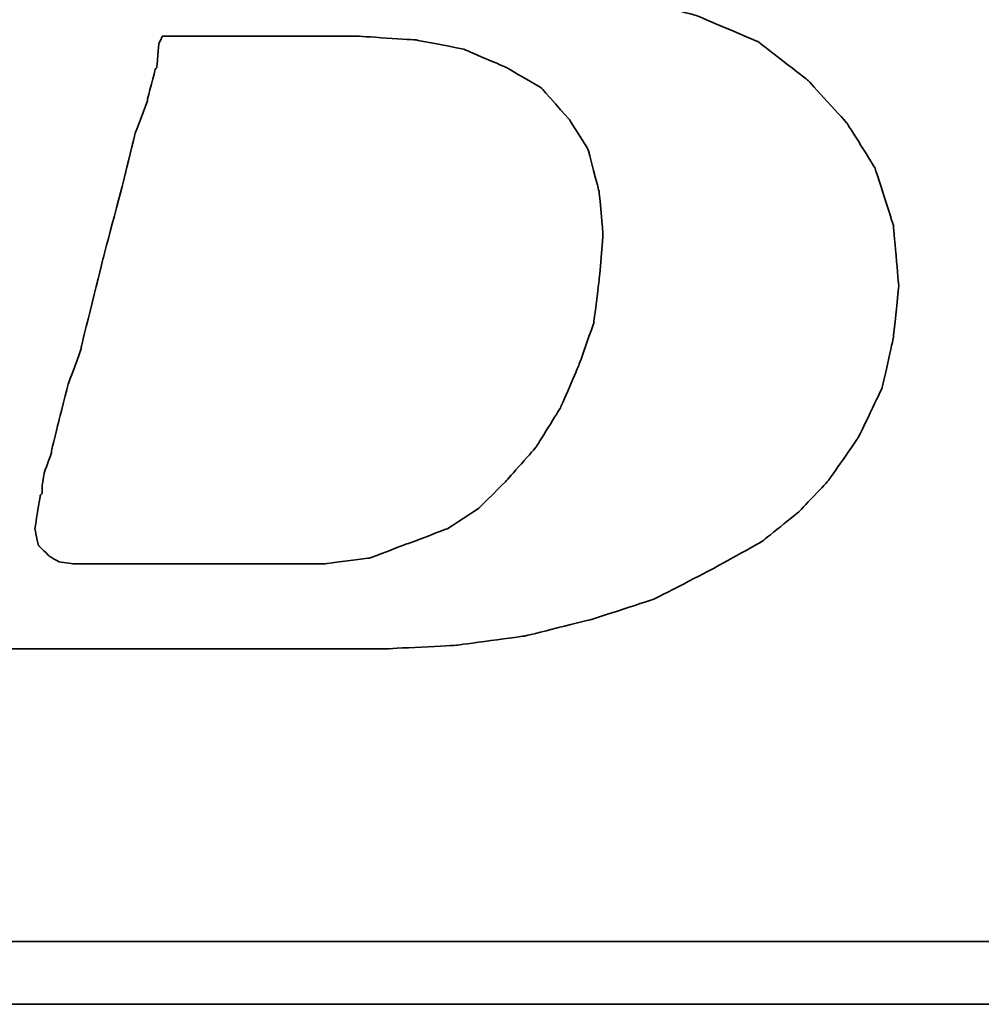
# Model space of a CAD drawing. Header units: millimetres. Extents: x 739 to 1274, y 165 to 336.
# Tile 27 of 50: x 1129.1 to 1132.35, y 218.49 to 221.82. Entities that reach past the tile are written whole.
import ezdxf

# ---------------------------------------------------------------- set-up
doc = ezdxf.new("R2010")
doc.units = ezdxf.units.MM
doc.header["$LTSCALE"] = 2
doc.layers.add('DIM', color=4, linetype='Continuous')
doc.layers.add('layer 1', color=7, linetype='Continuous')

# ---------------------------------------------------------------- blocks, each defined once
blk = doc.blocks.new('TBI MOTION logo(完整正式版)')
at = {"layer": 'layer 1', "color": 22, "lineweight": 35}
for points, knots in [([(-64.65375, -6.86375), (-64.65375, -6.86375), (-64.84375, -7.29625), (-64.84375, -7.29625), (-64.84375, -7.29625), (-64.84375, -7.29625), (-64.86875, -7.34375), (-64.86875, -7.34375), (-64.86875, -7.34375), (-64.86875, -7.34375), (-64.86875, -7.36875), (-64.86875, -7.36875), (-64.86875, -7.36875), (-64.86875, -7.36875), (-65.15375, -7.65375), (-65.15375, -7.65375), (-65.15375, -7.65375), (-65.15375, -7.65375), (-65.17875, -7.65375), (-65.17875, -7.65375), (-65.17875, -7.65375), (-65.17875, -7.65375), (-65.20375, -7.67875), (-65.20375, -7.67875), (-65.20375, -7.67875), (-65.20375, -7.67875), (-65.58875, -7.87125), (-65.58875, -7.87125), (-65.58875, -7.87125), (-65.58875, -7.87125), (-65.63375, -7.87125), (-65.63375, -7.87125), (-65.63375, -7.87125), (-65.63375, -7.87125), (-65.65875, -7.89375), (-65.65875, -7.89375), (-65.65875, -7.89375), (-65.65875, -7.89375), (-66.09375, -7.94375), (-66.09375, -7.94375), (-66.09375, -7.94375), (-66.09375, -7.94375), (-66.11375, -7.94375), (-66.11375, -7.94375), (-66.11375, -7.94375), (-66.11375, -7.94375), (-66.16375, -7.94375), (-66.16375, -7.94375), (-66.16375, -7.94375), (-66.16375, -7.94375), (-66.30875, -7.94375), (-66.30875, -7.94375), (-66.30875, -7.94375), (-66.30875, -7.94375), (-66.69375, -7.94375), (-66.69375, -7.94375), (-66.69375, -7.94375), (-66.69375, -7.94375), (-67.07375, -7.94375), (-67.07375, -7.94375), (-67.07375, -7.94375), (-67.07375, -7.94375), (-67.12375, -7.94375), (-67.12375, -7.94375), (-67.12375, -7.94375), (-67.12375, -7.94375), (-67.12375, -7.96625), (-67.12375, -7.96625), (-67.12375, -7.96625), (-67.12375, -7.96625), (-67.14875, -7.99125), (-67.14875, -7.99125), (-67.14875, -7.99125), (-67.14875, -7.99125), (-67.24375, -8.34875), (-67.24375, -8.34875), (-67.24375, -8.34875), (-67.24375, -8.34875), (-67.31375, -8.68625), (-67.31375, -8.68625), (-67.31375, -8.68625), (-67.31375, -8.68625), (-67.26875, -8.68625), (-67.26875, -8.68625), (-67.26875, -8.68625), (-67.26875, -8.68625), (-67.07375, -8.68625), (-67.07375, -8.68625), (-67.07375, -8.68625), (-67.07375, -8.68625), (-66.54875, -8.68625), (-66.54875, -8.68625), (-66.54875, -8.68625), (-66.54875, -8.68625), (-65.82625, -8.68625), (-65.82625, -8.68625), (-65.82625, -8.68625), (-65.82625, -8.68625), (-65.01375, -8.68625), (-65.01375, -8.68625), (-65.01375, -8.68625), (-65.01375, -8.68625), (-64.05375, -8.68625), (-64.05375, -8.68625), (-64.05375, -8.68625), (-64.05375, -8.68625), (-62.08375, -8.68625), (-62.08375, -8.68625), (-62.08375, -8.68625), (-62.08375, -8.68625), (-60.06875, -8.68625), (-60.06875, -8.68625), (-60.06875, -8.68625), (-60.06875, -8.68625), (-59.10875, -8.68625), (-59.10875, -8.68625), (-59.10875, -8.68625), (-59.10875, -8.68625), (-58.29375, -8.68625), (-58.29375, -8.68625), (-58.29375, -8.68625), (-58.29375, -8.68625), (-57.57375, -8.68625), (-57.57375, -8.68625), (-57.57375, -8.68625), (-57.57375, -8.68625), (-57.04875, -8.68625), (-57.04875, -8.68625), (-57.04875, -8.68625), (-57.04875, -8.68625), (-56.85375, -8.68625), (-56.85375, -8.68625), (-56.85375, -8.68625), (-56.85375, -8.68625), (-56.70875, -8.68625), (-56.70875, -8.68625), (-56.70875, -8.68625), (-56.70875, -8.68625), (-56.61375, -8.68625), (-56.61375, -8.68625), (-56.61375, -8.68625), (-56.61375, -8.68625), (-56.56875, -8.68625), (-56.56875, -8.68625), (-56.56875, -8.68625), (-56.56875, -8.68625), (-55.65375, -8.63875), (-55.65375, -8.63875), (-55.65375, -8.63875), (-55.65375, -8.63875), (-54.76875, -8.51875), (-54.76875, -8.51875), (-54.76875, -8.51875), (-54.76875, -8.51875), (-53.90375, -8.30375), (-53.90375, -8.30375), (-53.90375, -8.30375), (-53.90375, -8.30375), (-53.08875, -8.03875), (-53.08875, -8.03875), (-53.08875, -8.03875), (-53.08875, -8.03875), (-52.34375, -7.65375), (-52.34375, -7.65375), (-52.34375, -7.65375), (-52.34375, -7.65375), (-51.69875, -7.29625), (-51.69875, -7.29625), (-51.69875, -7.29625), (-51.69875, -7.29625), (-51.21875, -6.91125), (-51.21875, -6.91125), (-51.21875, -6.91125), (-51.21875, -6.91125), (-50.83375, -6.50375), (-50.83375, -6.50375), (-50.83375, -6.50375), (-50.83375, -6.50375), (-50.44875, -5.94875), (-50.44875, -5.94875), (-50.44875, -5.94875), (-50.44875, -5.94875), (-50.13875, -5.30375), (-50.13875, -5.30375), (-50.13875, -5.30375), (-50.13875, -5.30375), (-49.99375, -4.65375), (-49.99375, -4.65375), (-49.99375, -4.65375), (-49.99375, -4.65375), (-49.92375, -3.98375), (-49.92375, -3.98375), (-49.92375, -3.98375), (-49.92375, -3.98375), (-49.99375, -3.19374), (-49.99375, -3.19374), (-49.99375, -3.19374), (-49.99375, -3.19374), (-50.23374, -2.44874), (-50.23374, -2.44874), (-50.23374, -2.44874), (-50.23374, -2.44874), (-50.59375, -1.87374), (-50.59375, -1.87374), (-50.59375, -1.87374), (-50.59375, -1.87374), (-51.09875, -1.31874), (-51.09875, -1.31874), (-51.09875, -1.31874), (-51.09875, -1.31874), (-51.74375, -0.81875), (-51.74375, -0.81875), (-51.74375, -0.81875), (-51.74375, -0.81875), (-52.53875, -0.48125), (-52.53875, -0.48125), (-52.53875, -0.48125), (-52.53875, -0.48125), (-53.47375, -0.21875), (-53.47375, -0.21875), (-53.47375, -0.21875), (-53.47375, -0.21875), (-54.52875, -0.04874), (-54.52875, -0.04874), (-54.52875, -0.04874), (-54.52875, -0.04874), (-55.65375, 0.12125), (-55.65375, 0.12125), (-55.65375, 0.12125), (-55.65375, 0.12125), (-54.50375, 0.28624), (-54.50375, 0.28624), (-54.50375, 0.28624), (-54.50375, 0.28624), (-53.83375, 0.38124), (-53.83375, 0.38124), (-53.83375, 0.38124), (-53.83375, 0.38124), (-53.18375, 0.50125), (-53.18375, 0.50125), (-53.18375, 0.50125), (-53.18375, 0.50125), (-52.55875, 0.66874), (-52.55875, 0.66874), (-52.55875, 0.66874), (-52.55875, 0.66874), (-52.03375, 0.86124), (-52.03375, 0.86124), (-52.03375, 0.86124), (-52.03375, 0.86124), (-51.50374, 1.03124), (-51.50374, 1.03124), (-51.50374, 1.03124), (-51.50374, 1.03124), (-51.09875, 1.27125), (-51.09875, 1.27125), (-51.09875, 1.27125), (-51.09875, 1.27125), (-50.71375, 1.48624), (-50.71375, 1.48624), (-50.71375, 1.48624), (-50.71375, 1.48624), (-50.37625, 1.77625), (-50.37625, 1.77625), (-50.37625, 1.77625), (-50.37625, 1.77625), (-49.82375, 2.37625), (-49.82375, 2.37625), (-49.82375, 2.37625), (-49.82375, 2.37625), (-49.41875, 2.99625), (-49.41875, 2.99625), (-49.41875, 2.99625), (-49.41875, 2.99625), (-49.22375, 3.76625), (-49.22375, 3.76625), (-49.22375, 3.76625), (-49.22375, 3.76625), (-49.15375, 4.50874), (-49.15375, 4.50874), (-49.15375, 4.50874), (-49.15375, 4.50874), (-49.20375, 5.25125), (-49.20375, 5.25125), (-49.20375, 5.25125), (-49.20375, 5.25125), (-49.41875, 5.92625), (-49.41875, 5.92625), (-49.41875, 5.92625), (-49.41875, 5.92625), (-49.77875, 6.47625), (-49.77875, 6.47625), (-49.77875, 6.47625), (-49.77875, 6.47625), (-50.33125, 7.02624), (-50.33125, 7.02624), (-50.33125, 7.02624), (-50.33125, 7.02624), (-51.00125, 7.43625), (-51.00125, 7.43625), (-51.00125, 7.43625), (-51.00125, 7.43625), (-51.79375, 7.72625), (-51.79375, 7.72625), (-51.79375, 7.72625), (-51.79375, 7.72625), (-52.72875, 7.89124), (-52.72875, 7.89124), (-52.72875, 7.89124), (-52.72875, 7.89124), (-53.83375, 7.98625), (-53.83375, 7.98625), (-53.83375, 7.98625), (-53.83375, 7.98625), (-53.92875, 7.98625), (-53.92875, 7.98625), (-53.92875, 7.98625), (-53.92875, 7.98625), (-54.26375, 7.98625), (-54.26375, 7.98625), (-54.26375, 7.98625), (-54.26375, 7.98625), (-54.74375, 7.98625), (-54.74375, 7.98625), (-54.74375, 7.98625), (-54.74375, 7.98625), (-55.36875, 7.98625), (-55.36875, 7.98625), (-55.36875, 7.98625), (-55.36875, 7.98625), (-56.13375, 7.98625), (-56.13375, 7.98625), (-56.13375, 7.98625), (-56.13375, 7.98625), (-56.94875, 7.98625), (-56.94875, 7.98625), (-56.94875, 7.98625), (-56.94875, 7.98625), (-58.77625, 7.98625), (-58.77625, 7.98625), (-58.77625, 7.98625), (-58.77625, 7.98625), (-60.59875, 7.98625), (-60.59875, 7.98625), (-60.59875, 7.98625), (-60.59875, 7.98625), (-61.41375, 7.98625), (-61.41375, 7.98625), (-61.41375, 7.98625), (-61.41375, 7.98625), (-62.17875, 7.98625), (-62.17875, 7.98625), (-62.17875, 7.98625), (-62.17875, 7.98625), (-62.80375, 7.98625), (-62.80375, 7.98625), (-62.80375, 7.98625), (-62.80375, 7.98625), (-63.30625, 7.98625), (-63.30625, 7.98625), (-63.30625, 7.98625), (-63.30625, 7.98625), (-63.57375, 7.98625), (-63.57375, 7.98625), (-63.57375, 7.98625), (-63.57375, 7.98625), (-63.57375, 7.96375), (-63.57375, 7.96375), (-63.57375, 7.96375), (-63.57375, 7.96375), (-63.59875, 7.94125), (-63.59875, 7.94125), (-63.59875, 7.94125), (-63.59875, 7.94125), (-63.69375, 7.55625), (-63.69375, 7.55625), (-63.69375, 7.55625), (-63.69375, 7.55625), (-63.76375, 7.24624), (-63.76375, 7.24624), (-63.76375, 7.24624), (-63.76375, 7.24624), (-63.23875, 7.24624), (-63.23875, 7.24624), (-63.23875, 7.24624), (-63.23875, 7.24624), (-62.75875, 7.24624), (-62.75875, 7.24624), (-62.75875, 7.24624), (-62.75875, 7.24624), (-62.61125, 7.24624), (-62.61125, 7.24624), (-62.61125, 7.24624), (-62.61125, 7.24624), (-62.56625, 7.24624), (-62.56625, 7.24624), (-62.56625, 7.24624), (-62.56625, 7.24624), (-62.22875, 7.24624), (-62.22875, 7.24624), (-62.22875, 7.24624), (-62.22875, 7.24624), (-62.20375, 7.24624), (-62.20375, 7.24624), (-62.20375, 7.24624), (-62.20375, 7.24624), (-62.17875, 7.21875), (-62.17875, 7.21875), (-62.17875, 7.21875), (-62.17875, 7.21875), (-61.96375, 7.17125), (-61.96375, 7.17125), (-61.96375, 7.17125), (-61.96375, 7.17125), (-61.72375, 7.12624), (-61.72375, 7.12624), (-61.72375, 7.12624), (-61.72375, 7.12624), (-61.70375, 7.12624), (-61.70375, 7.12624), (-61.70375, 7.12624), (-61.70375, 7.12624), (-61.55875, 7.07624), (-61.55875, 7.07624), (-61.55875, 7.07624), (-61.55875, 7.07624), (-61.50875, 7.07624), (-61.50875, 7.07624), (-61.50875, 7.07624), (-61.50875, 7.07624), (-61.48375, 7.02624), (-61.48375, 7.02624), (-61.48375, 7.02624), (-61.48375, 7.02624), (-61.31875, 6.83375), (-61.31875, 6.83375), (-61.31875, 6.83375), (-61.31875, 6.83375), (-61.29375, 6.81125), (-61.29375, 6.81125), (-61.29375, 6.81125), (-61.29375, 6.81125), (-61.29375, 6.78625), (-61.29375, 6.78625), (-61.29375, 6.78625), (-61.29375, 6.78625), (-61.19875, 6.50124), (-61.19875, 6.50124), (-61.19875, 6.50124), (-61.19875, 6.50124), (-61.17375, 6.45124), (-61.17375, 6.45124), (-61.17375, 6.45124), (-61.17375, 6.45124), (-61.19875, 6.40625), (-61.19875, 6.40625), (-61.19875, 6.40625), (-61.19875, 6.40625), (-61.26875, 5.99624), (-61.26875, 5.99624), (-61.26875, 5.99624), (-61.26875, 5.99624), (-61.26875, 5.85125), (-61.26875, 5.85125), (-61.26875, 5.85125), (-61.26875, 5.85125), (-61.26875, 5.82625), (-61.26875, 5.82625), (-61.26875, 5.82625), (-61.26875, 5.82625), (-61.29375, 5.80625), (-61.29375, 5.80625), (-61.29375, 5.80625), (-61.29375, 5.80625), (-61.34125, 5.66125), (-61.34125, 5.66125), (-61.34125, 5.66125), (-61.34125, 5.66125), (-61.41375, 5.44625), (-61.41375, 5.44625), (-61.41375, 5.44625), (-61.41375, 5.44625), (-61.48375, 5.15625), (-61.48375, 5.15625), (-61.48375, 5.15625), (-61.48375, 5.15625), (-61.58375, 4.82124), (-61.58375, 4.82124), (-61.58375, 4.82124), (-61.58375, 4.82124), (-61.79875, 4.00375), (-61.79875, 4.00375), (-61.79875, 4.00375), (-61.79875, 4.00375), (-62.05875, 2.99625), (-62.05875, 2.99625), (-62.05875, 2.99625), (-62.05875, 2.99625), (-62.34875, 1.91625), (-62.34875, 1.91625), (-62.34875, 1.91625), (-62.34875, 1.91625), (-62.97375, -0.41124), (-62.97375, -0.41124), (-62.97375, -0.41124), (-62.97375, -0.41124), (-63.59875, -2.75875), (-63.59875, -2.75875), (-63.59875, -2.75875), (-63.59875, -2.75875), (-63.88375, -3.86374), (-63.88375, -3.86374), (-63.88375, -3.86374), (-63.88375, -3.86374), (-64.14875, -4.82374), (-64.14875, -4.82374), (-64.14875, -4.82374), (-64.14875, -4.82374), (-64.36375, -5.64125), (-64.36375, -5.64125), (-64.36375, -5.64125), (-64.36375, -5.64125), (-64.43625, -5.97625), (-64.43625, -5.97625), (-64.43625, -5.97625), (-64.43625, -5.97625), (-64.50875, -6.28625), (-64.50875, -6.28625), (-64.50875, -6.28625), (-64.50875, -6.28625), (-64.50875, -6.30875), (-64.50875, -6.30875), (-64.50875, -6.30875), (-64.50875, -6.30875), (-64.57875, -6.50375), (-64.57875, -6.50375), (-64.57875, -6.50375), (-64.57875, -6.50375), (-64.62875, -6.69625), (-64.62875, -6.69625), (-64.62875, -6.69625), (-64.62875, -6.69625), (-64.62875, -6.76875), (-64.62875, -6.76875), (-64.62875, -6.76875), (-64.62875, -6.76875), (-64.62875, -6.81375), (-64.62875, -6.81375), (-64.62875, -6.81375), (-64.62875, -6.81375), (-64.62875, -6.83875), (-64.62875, -6.83875), (-64.62875, -6.83875), (-64.62875, -6.83875), (-64.65375, -6.86375), (-64.65375, -6.86375)], [0, 0, 0, 0, 0.00719424, 0.00719424, 0.00719424, 0.00719425, 0.01438849, 0.01438849, 0.01438849, 0.0143885, 0.02158273, 0.02158273, 0.02158273, 0.02158274, 0.02877698, 0.02877698, 0.02877698, 0.02877699, 0.03597122, 0.03597122, 0.03597122, 0.03597123, 0.04316547, 0.04316547, 0.04316547, 0.04316548, 0.05035971, 0.05035971, 0.05035971, 0.05035972, 0.05755396, 0.05755396, 0.05755396, 0.05755397, 0.0647482, 0.0647482, 0.0647482, 0.06474821, 0.07194245, 0.07194245, 0.07194245, 0.07194246, 0.07913669, 0.07913669, 0.07913669, 0.0791367, 0.08633094, 0.08633094, 0.08633094, 0.08633095, 0.09352518, 0.09352518, 0.09352518, 0.09352519, 0.10071942, 0.10071942, 0.10071942, 0.10071943, 0.10791367, 0.10791367, 0.10791367, 0.10791368, 0.11510791, 0.11510791, 0.11510791, 0.11510792, 0.12230216, 0.12230216, 0.12230216, 0.12230217, 0.1294964, 0.1294964, 0.1294964, 0.12949641, 0.13669065, 0.13669065, 0.13669065, 0.13669066, 0.14388489, 0.14388489, 0.14388489, 0.1438849, 0.15107914, 0.15107914, 0.15107914, 0.15107915, 0.15827338, 0.15827338, 0.15827338, 0.15827339, 0.16546763, 0.16546763, 0.16546763, 0.16546764, 0.17266187, 0.17266187, 0.17266187, 0.17266188, 0.17985612, 0.17985612, 0.17985612, 0.17985613, 0.18705036, 0.18705036, 0.18705036, 0.18705037, 0.1942446, 0.1942446, 0.1942446, 0.19424461, 0.20143885, 0.20143885, 0.20143885, 0.20143886, 0.20863309, 0.20863309, 0.20863309, 0.2086331, 0.21582734, 0.21582734, 0.21582734, 0.21582735, 0.22302158, 0.22302158, 0.22302158, 0.22302159, 0.23021583, 0.23021583, 0.23021583, 0.23021584, 0.23741007, 0.23741007, 0.23741007, 0.23741008, 0.24460432, 0.24460432, 0.24460432, 0.24460433, 0.25179856, 0.25179856, 0.25179856, 0.25179857, 0.25899281, 0.25899281, 0.25899281, 0.25899282, 0.26618705, 0.26618705, 0.26618705, 0.26618706, 0.27338129, 0.27338129, 0.27338129, 0.2733813, 0.28057554, 0.28057554, 0.28057554, 0.28057555, 0.28776978, 0.28776978, 0.28776978, 0.28776979, 0.29496403, 0.29496403, 0.29496403, 0.29496404, 0.30215827, 0.30215827, 0.30215827, 0.30215828, 0.30935252, 0.30935252, 0.30935252, 0.30935253, 0.31654676, 0.31654676, 0.31654676, 0.31654677, 0.32374101, 0.32374101, 0.32374101, 0.32374102, 0.33093525, 0.33093525, 0.33093525, 0.33093526, 0.3381295, 0.3381295, 0.3381295, 0.33812951, 0.34532374, 0.34532374, 0.34532374, 0.34532375, 0.35251799, 0.35251799, 0.35251799, 0.352518, 0.35971223, 0.35971223, 0.35971223, 0.35971224, 0.36690647, 0.36690647, 0.36690647, 0.36690648, 0.37410072, 0.37410072, 0.37410072, 0.37410073, 0.38129496, 0.38129496, 0.38129496, 0.38129497, 0.38848921, 0.38848921, 0.38848921, 0.38848922, 0.39568345, 0.39568345, 0.39568345, 0.39568346, 0.4028777, 0.4028777, 0.4028777, 0.40287771, 0.41007194, 0.41007194, 0.41007194, 0.41007195, 0.41726619, 0.41726619, 0.41726619, 0.4172662, 0.42446043, 0.42446043, 0.42446043, 0.42446044, 0.43165468, 0.43165468, 0.43165468, 0.43165469, 0.43884892, 0.43884892, 0.43884892, 0.43884893, 0.44604317, 0.44604317, 0.44604317, 0.44604318, 0.45323741, 0.45323741, 0.45323741, 0.45323742, 0.46043165, 0.46043165, 0.46043165, 0.46043166, 0.4676259, 0.4676259, 0.4676259, 0.46762591, 0.47482014, 0.47482014, 0.47482014, 0.47482015, 0.48201439, 0.48201439, 0.48201439, 0.4820144, 0.48920863, 0.48920863, 0.48920863, 0.48920864, 0.49640288, 0.49640288, 0.49640288, 0.49640289, 0.50359712, 0.50359712, 0.50359712, 0.50359713, 0.51079137, 0.51079137, 0.51079137, 0.51079138, 0.51798561, 0.51798561, 0.51798561, 0.51798562, 0.52517986, 0.52517986, 0.52517986, 0.52517987, 0.5323741, 0.5323741, 0.5323741, 0.53237411, 0.53956835, 0.53956835, 0.53956835, 0.53956836, 0.54676259, 0.54676259, 0.54676259, 0.5467626, 0.55395683, 0.55395683, 0.55395683, 0.55395684, 0.56115108, 0.56115108, 0.56115108, 0.56115109, 0.56834532, 0.56834532, 0.56834532, 0.56834533, 0.57553957, 0.57553957, 0.57553957, 0.57553958, 0.58273381, 0.58273381, 0.58273381, 0.58273382, 0.58992806, 0.58992806, 0.58992806, 0.58992807, 0.5971223, 0.5971223, 0.5971223, 0.59712231, 0.60431655, 0.60431655, 0.60431655, 0.60431656, 0.61151079, 0.61151079, 0.61151079, 0.6115108, 0.61870504, 0.61870504, 0.61870504, 0.61870505, 0.62589928, 0.62589928, 0.62589928, 0.62589929, 0.63309353, 0.63309353, 0.63309353, 0.63309354, 0.64028777, 0.64028777, 0.64028777, 0.64028778, 0.64748201, 0.64748201, 0.64748201, 0.64748202, 0.65467626, 0.65467626, 0.65467626, 0.65467627, 0.6618705, 0.6618705, 0.6618705, 0.66187051, 0.66906475, 0.66906475, 0.66906475, 0.66906476, 0.67625899, 0.67625899, 0.67625899, 0.676259, 0.68345324, 0.68345324, 0.68345324, 0.68345325, 0.69064748, 0.69064748, 0.69064748, 0.69064749, 0.69784173, 0.69784173, 0.69784173, 0.69784174, 0.70503597, 0.70503597, 0.70503597, 0.70503598, 0.71223022, 0.71223022, 0.71223022, 0.71223023, 0.71942446, 0.71942446, 0.71942446, 0.71942447, 0.72661871, 0.72661871, 0.72661871, 0.72661872, 0.73381295, 0.73381295, 0.73381295, 0.73381296, 0.74100719, 0.74100719, 0.74100719, 0.7410072, 0.74820144, 0.74820144, 0.74820144, 0.74820145, 0.75539568, 0.75539568, 0.75539568, 0.75539569, 0.76258993, 0.76258993, 0.76258993, 0.76258994, 0.76978417, 0.76978417, 0.76978417, 0.76978418, 0.77697842, 0.77697842, 0.77697842, 0.77697843, 0.78417266, 0.78417266, 0.78417266, 0.78417267, 0.79136691, 0.79136691, 0.79136691, 0.79136692, 0.79856115, 0.79856115, 0.79856115, 0.79856116, 0.8057554, 0.8057554, 0.8057554, 0.80575541, 0.81294964, 0.81294964, 0.81294964, 0.81294965, 0.82014388, 0.82014388, 0.82014388, 0.82014389, 0.82733813, 0.82733813, 0.82733813, 0.82733814, 0.83453237, 0.83453237, 0.83453237, 0.83453238, 0.84172662, 0.84172662, 0.84172662, 0.84172663, 0.84892086, 0.84892086, 0.84892086, 0.84892087, 0.85611511, 0.85611511, 0.85611511, 0.85611512, 0.86330935, 0.86330935, 0.86330935, 0.86330936, 0.8705036, 0.8705036, 0.8705036, 0.87050361, 0.87769784, 0.87769784, 0.87769784, 0.87769785, 0.88489209, 0.88489209, 0.88489209, 0.8848921, 0.89208633, 0.89208633, 0.89208633, 0.89208634, 0.89928058, 0.89928058, 0.89928058, 0.89928059, 0.90647482, 0.90647482, 0.90647482, 0.90647483, 0.91366906, 0.91366906, 0.91366906, 0.91366907, 0.92086331, 0.92086331, 0.92086331, 0.92086332, 0.92805755, 0.92805755, 0.92805755, 0.92805756, 0.9352518, 0.9352518, 0.9352518, 0.93525181, 0.94244604, 0.94244604, 0.94244604, 0.94244605, 0.94964029, 0.94964029, 0.94964029, 0.9496403, 0.95683453, 0.95683453, 0.95683453, 0.95683454, 0.96402878, 0.96402878, 0.96402878, 0.96402879, 0.97122302, 0.97122302, 0.97122302, 0.97122303, 0.97841727, 0.97841727, 0.97841727, 0.97841728, 0.98561151, 0.98561151, 0.98561151, 0.98561152, 0.99280576, 0.99280576, 0.99280576, 0.99280577, 1, 1, 1, 1]), ([(-61.03125, -6.57375), (-61.03125, -6.57375), (-61.03125, -6.67125), (-61.03125, -6.67125), (-61.03125, -6.67125), (-61.03125, -6.67125), (-61.05375, -6.69625), (-61.05375, -6.69625), (-61.05375, -6.69625), (-61.05375, -6.69625), (-61.12375, -7.12875), (-61.12375, -7.12875), (-61.12375, -7.12875), (-61.12375, -7.12875), (-61.07875, -7.34375), (-61.07875, -7.34375), (-61.07875, -7.34375), (-61.07875, -7.34375), (-60.93375, -7.48875), (-60.93375, -7.48875), (-60.93375, -7.48875), (-60.93375, -7.48875), (-60.81375, -7.55625), (-60.81375, -7.55625), (-60.81375, -7.55625), (-60.81375, -7.55625), (-60.62375, -7.58375), (-60.62375, -7.58375), (-60.62375, -7.58375), (-60.62375, -7.58375), (-60.30875, -7.58375), (-60.30875, -7.58375), (-60.30875, -7.58375), (-60.30875, -7.58375), (-59.97375, -7.58375), (-59.97375, -7.58375), (-59.97375, -7.58375), (-59.97375, -7.58375), (-59.87875, -7.58375), (-59.87875, -7.58375), (-59.87875, -7.58375), (-59.87875, -7.58375), (-59.63625, -7.58375), (-59.63625, -7.58375), (-59.63625, -7.58375), (-59.63625, -7.58375), (-58.96875, -7.58375), (-58.96875, -7.58375), (-58.96875, -7.58375), (-58.96875, -7.58375), (-58.29375, -7.58375), (-58.29375, -7.58375), (-58.29375, -7.58375), (-58.29375, -7.58375), (-58.05375, -7.58375), (-58.05375, -7.58375), (-58.05375, -7.58375), (-58.05375, -7.58375), (-57.98375, -7.58375), (-57.98375, -7.58375), (-57.98375, -7.58375), (-57.98375, -7.58375), (-57.35875, -7.58375), (-57.35875, -7.58375), (-57.35875, -7.58375), (-57.35875, -7.58375), (-56.78375, -7.50875), (-56.78375, -7.50875), (-56.78375, -7.50875), (-56.78375, -7.50875), (-56.27875, -7.31875), (-56.27875, -7.31875), (-56.27875, -7.31875), (-56.27875, -7.31875), (-55.77375, -7.12875), (-55.77375, -7.12875), (-55.77375, -7.12875), (-55.77375, -7.12875), (-55.36875, -6.86375), (-55.36875, -6.86375), (-55.36875, -6.86375), (-55.36875, -6.86375), (-55.00875, -6.50375), (-55.00875, -6.50375), (-55.00875, -6.50375), (-55.00875, -6.50375), (-54.62375, -6.06875), (-54.62375, -6.06875), (-54.62375, -6.06875), (-54.62375, -6.06875), (-54.31375, -5.56875), (-54.31375, -5.56875), (-54.31375, -5.56875), (-54.31375, -5.56875), (-54.07375, -5.01625), (-54.07375, -5.01625), (-54.07375, -5.01625), (-54.07375, -5.01625), (-53.87875, -4.46374), (-53.87875, -4.46374), (-53.87875, -4.46374), (-53.87875, -4.46374), (-53.80875, -3.91375), (-53.80875, -3.91375), (-53.80875, -3.91375), (-53.80875, -3.91375), (-53.75875, -3.31375), (-53.75875, -3.31375), (-53.75875, -3.31375), (-53.75875, -3.31375), (-53.80875, -2.75875), (-53.80875, -2.75875), (-53.80875, -2.75875), (-53.80875, -2.75875), (-53.95375, -2.20875), (-53.95375, -2.20875), (-53.95375, -2.20875), (-53.95375, -2.20875), (-54.19375, -1.82625), (-54.19375, -1.82625), (-54.19375, -1.82625), (-54.19375, -1.82625), (-54.55375, -1.41875), (-54.55375, -1.41875), (-54.55375, -1.41875), (-54.55375, -1.41875), (-55.00875, -1.15125), (-55.00875, -1.15125), (-55.00875, -1.15125), (-55.00875, -1.15125), (-55.56125, -0.91375), (-55.56125, -0.91375), (-55.56125, -0.91375), (-55.56125, -0.91375), (-56.18125, -0.79375), (-56.18125, -0.79375), (-56.18125, -0.79375), (-56.18125, -0.79375), (-56.94875, -0.74374), (-56.94875, -0.74374), (-56.94875, -0.74374), (-56.94875, -0.74374), (-56.99875, -0.74374), (-56.99875, -0.74374), (-56.99875, -0.74374), (-56.99875, -0.74374), (-57.09375, -0.74374), (-57.09375, -0.74374), (-57.09375, -0.74374), (-57.09375, -0.74374), (-57.38375, -0.74374), (-57.38375, -0.74374), (-57.38375, -0.74374), (-57.38375, -0.74374), (-57.76875, -0.74374), (-57.76875, -0.74374), (-57.76875, -0.74374), (-57.76875, -0.74374), (-58.24625, -0.74374), (-58.24625, -0.74374), (-58.24625, -0.74374), (-58.24625, -0.74374), (-58.72875, -0.74374), (-58.72875, -0.74374), (-58.72875, -0.74374), (-58.72875, -0.74374), (-59.20875, -0.74374), (-59.20875, -0.74374), (-59.20875, -0.74374), (-59.20875, -0.74374), (-59.46875, -0.74374), (-59.46875, -0.74374), (-59.46875, -0.74374), (-59.46875, -0.74374), (-59.51625, -0.83875), (-59.51625, -0.83875), (-59.51625, -0.83875), (-59.51625, -0.83875), (-59.54375, -1.15125), (-59.54375, -1.15125), (-59.54375, -1.15125), (-59.54375, -1.15125), (-59.56375, -1.17874), (-59.56375, -1.17874), (-59.56375, -1.17874), (-59.56375, -1.17874), (-59.66375, -1.55875), (-59.66375, -1.55875), (-59.66375, -1.55875), (-59.66375, -1.55875), (-59.66375, -1.58375), (-59.66375, -1.58375), (-59.66375, -1.58375), (-59.66375, -1.58375), (-59.82875, -2.01874), (-59.82875, -2.01874), (-59.82875, -2.01874), (-59.82875, -2.01874), (-59.94875, -2.52125), (-59.94875, -2.52125), (-59.94875, -2.52125), (-59.94875, -2.52125), (-60.23875, -3.62375), (-60.23875, -3.62375), (-60.23875, -3.62375), (-60.23875, -3.62375), (-60.52375, -4.77624), (-60.52375, -4.77624), (-60.52375, -4.77624), (-60.52375, -4.77624), (-60.52375, -4.79874), (-60.52375, -4.79874), (-60.52375, -4.79874), (-60.52375, -4.79874), (-60.69125, -5.25375), (-60.69125, -5.25375), (-60.69125, -5.25375), (-60.69125, -5.25375), (-60.81375, -5.73625), (-60.81375, -5.73625), (-60.81375, -5.73625), (-60.81375, -5.73625), (-60.90875, -6.11875), (-60.90875, -6.11875), (-60.90875, -6.11875), (-60.90875, -6.11875), (-60.90875, -6.14375), (-60.90875, -6.14375), (-60.90875, -6.14375), (-60.90875, -6.14375), (-61.00375, -6.40875), (-61.00375, -6.40875), (-61.00375, -6.40875), (-61.00375, -6.40875), (-61.03125, -6.57375), (-61.03125, -6.57375)], [0, 0, 0, 0, 0.01694915, 0.01694915, 0.01694915, 0.01694916, 0.03389831, 0.03389831, 0.03389831, 0.03389832, 0.05084746, 0.05084746, 0.05084746, 0.05084747, 0.06779661, 0.06779661, 0.06779661, 0.06779662, 0.08474576, 0.08474576, 0.08474576, 0.08474577, 0.10169492, 0.10169492, 0.10169492, 0.10169493, 0.11864407, 0.11864407, 0.11864407, 0.11864408, 0.13559322, 0.13559322, 0.13559322, 0.13559323, 0.15254237, 0.15254237, 0.15254237, 0.15254238, 0.16949153, 0.16949153, 0.16949153, 0.16949154, 0.18644068, 0.18644068, 0.18644068, 0.18644069, 0.20338983, 0.20338983, 0.20338983, 0.20338984, 0.22033898, 0.22033898, 0.22033898, 0.22033899, 0.23728814, 0.23728814, 0.23728814, 0.23728815, 0.25423729, 0.25423729, 0.25423729, 0.2542373, 0.27118644, 0.27118644, 0.27118644, 0.27118645, 0.28813559, 0.28813559, 0.28813559, 0.2881356, 0.30508475, 0.30508475, 0.30508475, 0.30508476, 0.3220339, 0.3220339, 0.3220339, 0.32203391, 0.33898305, 0.33898305, 0.33898305, 0.33898306, 0.3559322, 0.3559322, 0.3559322, 0.35593221, 0.37288136, 0.37288136, 0.37288136, 0.37288137, 0.38983051, 0.38983051, 0.38983051, 0.38983052, 0.40677966, 0.40677966, 0.40677966, 0.40677967, 0.42372881, 0.42372881, 0.42372881, 0.42372882, 0.44067797, 0.44067797, 0.44067797, 0.44067798, 0.45762712, 0.45762712, 0.45762712, 0.45762713, 0.47457627, 0.47457627, 0.47457627, 0.47457628, 0.49152542, 0.49152542, 0.49152542, 0.49152543, 0.50847458, 0.50847458, 0.50847458, 0.50847459, 0.52542373, 0.52542373, 0.52542373, 0.52542374, 0.54237288, 0.54237288, 0.54237288, 0.54237289, 0.55932203, 0.55932203, 0.55932203, 0.55932204, 0.57627119, 0.57627119, 0.57627119, 0.5762712, 0.59322034, 0.59322034, 0.59322034, 0.59322035, 0.61016949, 0.61016949, 0.61016949, 0.6101695, 0.62711864, 0.62711864, 0.62711864, 0.62711865, 0.6440678, 0.6440678, 0.6440678, 0.64406781, 0.66101695, 0.66101695, 0.66101695, 0.66101696, 0.6779661, 0.6779661, 0.6779661, 0.67796611, 0.69491525, 0.69491525, 0.69491525, 0.69491526, 0.71186441, 0.71186441, 0.71186441, 0.71186442, 0.72881356, 0.72881356, 0.72881356, 0.72881357, 0.74576271, 0.74576271, 0.74576271, 0.74576272, 0.76271186, 0.76271186, 0.76271186, 0.76271187, 0.77966102, 0.77966102, 0.77966102, 0.77966103, 0.79661017, 0.79661017, 0.79661017, 0.79661018, 0.81355932, 0.81355932, 0.81355932, 0.81355933, 0.83050847, 0.83050847, 0.83050847, 0.83050848, 0.84745763, 0.84745763, 0.84745763, 0.84745764, 0.86440678, 0.86440678, 0.86440678, 0.86440679, 0.88135593, 0.88135593, 0.88135593, 0.88135594, 0.89830508, 0.89830508, 0.89830508, 0.89830509, 0.91525424, 0.91525424, 0.91525424, 0.91525425, 0.93220339, 0.93220339, 0.93220339, 0.9322034, 0.94915254, 0.94915254, 0.94915254, 0.94915255, 0.96610169, 0.96610169, 0.96610169, 0.9661017, 0.98305085, 0.98305085, 0.98305085, 0.98305086, 1, 1, 1, 1]), ([(75.90875, -9.47875), (75.90875, -9.47875), (75.90875, -12.28625), (75.90875, -12.28625), (75.90875, -12.28625), (75.90875, -12.28625), (75.90875, -12.47875), (75.90875, -12.47875), (75.90875, -12.47875), (75.90875, -12.47875), (75.71625, -12.47875), (75.71625, -12.47875), (75.71625, -12.47875), (75.71625, -12.47875), (-88.32875, -12.47875), (-88.32875, -12.47875), (-88.32875, -12.47875), (-88.32875, -12.47875), (-88.32875, -13.29375), (-88.32875, -13.29375), (-88.32875, -13.29375), (-88.32875, -13.29375), (82.89125, -13.29375), (82.89125, -13.29375), (82.89125, -13.29375), (82.89125, -13.29375), (75.90875, -9.47875), (75.90875, -9.47875)], [0, 0, 0, 0, 0.14285714, 0.14285714, 0.14285714, 0.14285715, 0.28571429, 0.28571429, 0.28571429, 0.2857143, 0.42857143, 0.42857143, 0.42857143, 0.42857144, 0.57142857, 0.57142857, 0.57142857, 0.57142858, 0.71428571, 0.71428571, 0.71428571, 0.71428572, 0.85714286, 0.85714286, 0.85714286, 0.85714287, 1, 1, 1, 1])]:
    blk.add_open_spline(points, degree=3, knots=knots, dxfattribs=at)

msp = doc.modelspace()

# ---------------------------------------------------------------- block references
at = {"layer": 'DIM', "color": 7, "xscale": 0.2606204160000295, "yscale": 0.2606204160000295, "zscale": 0.2606204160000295}
msp.add_blockref('TBI MOTION logo(完整正式版)', (1145.0796, 221.954), dxfattribs=at)

doc.saveas('drawing.dxf')
